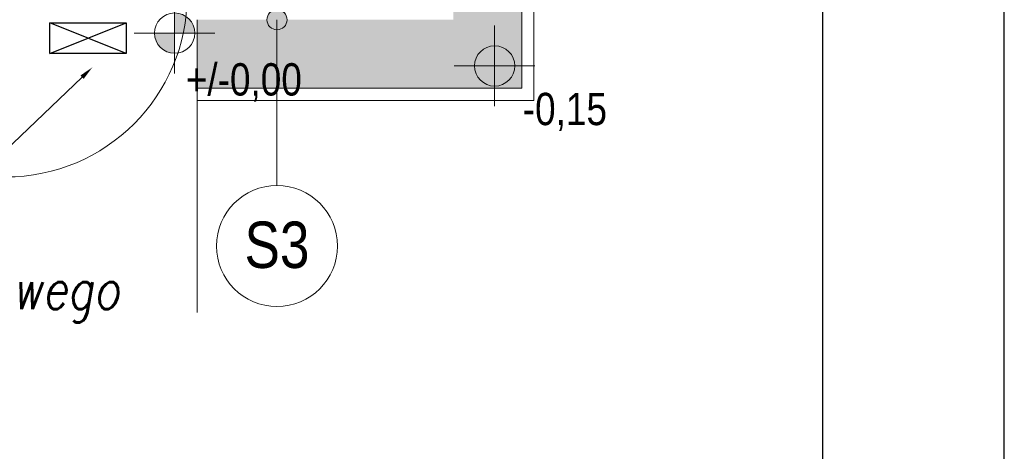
# Model space of a CAD drawing. Extents: x -543332 to -323966, y -9028 to 137422.
# Tile 23 of 250: x -474024 to -469141, y 30567 to 32708. Entities that reach past the tile are written whole.
import ezdxf
from ezdxf import colors
from ezdxf.entities.mleader import LeaderData, LeaderLine
from ezdxf.math import Vec2, Vec3

# ---------------------------------------------------------------- set-up
doc = ezdxf.new("R2010")
doc.units = 0
doc.header["$MEASUREMENT"] = 0
for name, color, linetype in [('!OSWIETLENIE-LL', 1, 'Continuous'), ('$ IE Tabela', 7, 'Continuous'), ('Arch opisy', 8, 'Continuous'), ('INWENT RZĘDNE', 8, 'Continuous')]:
    doc.layers.add(name, color=color, linetype=linetype)
for name, color, linetype, lineweight in [('$ IE_OPISY', 7, 'Continuous', 25), ('Arch drzwi_Nr_Pióra__10', 8, 'Continuous', 18), ('Arch okna_Nr_Pióra__82', 8, 'Continuous', 20), ('Arch opisy_Nr_Pióra__1', 8, 'Continuous', 25), ('Arch opisy_Nr_Pióra__21', 8, 'Continuous', 9), ('Arch stropy_Nr_Pióra__21', 8, 'Continuous', 9), ('Arch teren_Nr_Pióra__5', 8, 'Continuous', 13), ('INWENT RZĘDNE_Nr_Pióra__21', 8, 'Continuous', 9)]:
    doc.layers.add(name, color=color, linetype=linetype, lineweight=lineweight)
doc.styles.add('GENERATED_STYLE_3', font='ARIALN.TTF')
doc.styles.add('GENERATED_STYLE_7', font='ARIALN.TTF')
doc.styles.add('ROMANS', font='romans.shx', dxfattribs={"width": 0.85})

# ---------------------------------------------------------------- blocks, each defined once
blk = doc.blocks.new('Koty wysokościowe_6', base_point=(-473255.6, 32641))
at = {"layer": 'INWENT RZĘDNE_Nr_Pióra__21', "linetype": 'Continuous'}
for points in [[(-473255.6, 32641), (-473155.6, 32641), (-473163.2, 32679.3), (-473184.9, 32711.7), (-473217.3, 32733.4), (-473255.6, 32741)], [(-473255.6, 32641), (-473355.6, 32641), (-473348, 32602.7), (-473326.3, 32570.3), (-473293.9, 32548.6), (-473255.6, 32541)]]:
    blk.add_hatch(color=256, dxfattribs=at).paths.add_polyline_path(points, flags=0)
for p, q in [((-473255.6, 32441), (-473255.6, 32841)), ((-473455.6, 32641), (-473055.6, 32641))]:
    blk.add_line(p, q, dxfattribs=at)
blk.add_circle((-473255.6, 32641), 100, dxfattribs=at)
at = {"layer": 'INWENT RZĘDNE_Nr_Pióra__21', "insert": (-473200.3, 32301.8), "char_height": 160, "attachment_point": 7, "style": 'GENERATED_STYLE_3'}
blk.add_mtext('{+/-0,00}', dxfattribs=at)
blk = doc.blocks.new('Koty wysokościowe_8', base_point=(-471668.5, 32478.3))
at = {"layer": 'INWENT RZĘDNE_Nr_Pióra__21', "linetype": 'Continuous'}
for points in [[(-471668.5, 32478.3), (-471568.5, 32478.3), (-471576.1, 32516.6), (-471597.8, 32549.1), (-471630.2, 32570.7), (-471668.5, 32578.3)], [(-471668.5, 32478.3), (-471768.5, 32478.3), (-471760.9, 32440.1), (-471739.2, 32407.6), (-471706.7, 32386), (-471668.5, 32378.3)]]:
    blk.add_hatch(color=256, dxfattribs=at).paths.add_polyline_path(points, flags=0)
for p, q in [((-471668.5, 32278.3), (-471668.5, 32678.3)), ((-471868.5, 32478.3), (-471468.5, 32478.3))]:
    blk.add_line(p, q, dxfattribs=at)
blk.add_circle((-471668.5, 32478.3), 100, dxfattribs=at)
at = {"layer": 'INWENT RZĘDNE_Nr_Pióra__21', "insert": (-471528.9, 32155.1), "char_height": 160, "attachment_point": 7, "style": 'GENERATED_STYLE_3'}
blk.add_mtext('{-0,15}', dxfattribs=at)
blk = doc.blocks.new('Linia_41', base_point=(-472748, 33457.6))
at = {"layer": 'Arch opisy_Nr_Pióra__21', "linetype": 'Continuous'}
for points in [[(-472698, 33457.6), (-472701.8, 33476.8), (-472712.6, 33493), (-472728.9, 33503.8), (-472748, 33507.6), (-472767.1, 33503.8), (-472783.4, 33493), (-472794.2, 33476.8), (-472798, 33457.6), (-472794.2, 33438.5), (-472783.4, 33422.3), (-472767.1, 33411.4), (-472748, 33407.6), (-472728.9, 33411.4), (-472712.6, 33422.3), (-472701.8, 33438.5)], [(-472698, 32707.6), (-472701.8, 32726.8), (-472712.6, 32743), (-472728.9, 32753.8), (-472748, 32757.6), (-472767.1, 32753.8), (-472783.4, 32743), (-472794.2, 32726.8), (-472798, 32707.6), (-472794.2, 32688.5), (-472783.4, 32672.3), (-472767.1, 32661.4), (-472748, 32657.6), (-472728.9, 32661.4), (-472712.6, 32672.3), (-472701.8, 32688.5)]]:
    blk.add_hatch(color=256, dxfattribs=at).paths.add_polyline_path(points, flags=0)
blk.add_line((-472748, 33407.6), (-472748, 32757.6), dxfattribs=at)
for centre in [(-472748, 33457.6), (-472748, 32707.6)]:
    blk.add_circle(centre, 50, dxfattribs=at)
blk = doc.blocks.new('Linia_42', base_point=(-472748, 32707.6))
at = {"layer": 'Arch opisy_Nr_Pióra__21', "linetype": 'Continuous'}
blk.add_line((-472748, 32707.6), (-472748, 31885), dxfattribs=at)
blk.add_circle((-472748, 31585), 300, dxfattribs=at)
blk = doc.blocks.new('a3eee')
at = {"layer": '$ IE Tabela'}
for p, q in [((23930.76, 1206.8), (23930.76, 4176.8)), ((23840.76, 1286.8), (23840.76, 4096.8))]:
    blk.add_line(p, q, dxfattribs=at)

msp = doc.modelspace()

# ---------------------------------------------------------------- hatches: boundary and pattern name
at = {"layer": 'Arch okna_Nr_Pióra__82', "linetype": 'Continuous'}
h = msp.add_hatch(dxfattribs=at)
h.set_pattern_fill('Render', color=256, style=0, pattern_type=2)
h.set_pattern_definition([(45, (0, 350), (-111.36932, 111.36932), [0, -105, 0, -157.5]), (110, (350, 350), (148.00159, 53.86817), [0, -77, 0, -133])])
h.paths.add_polyline_path([(-473143.3, 32367.6), (-471533.3, 32367.6), (-471533.3, 44522.6), (-471873.3, 44522.6), (-471873.3, 32707.6), (-473143.3, 32707.6)], flags=0)

# ---------------------------------------------------------------- linework, layer by layer
at = {"layer": '!OSWIETLENIE-LL'}
msp.add_lwpolyline([(-473873.8, 32691.8), (-473496.7, 32691.8), (-473496.7, 32540.7), (-473873.8, 32540.7)], close=True, dxfattribs=at)
for points in [[(-473496.7, 32540.7), (-473873.8, 32691.8)], [(-473873.8, 32540.7), (-473496.7, 32691.8)]]:
    msp.add_lwpolyline(points, dxfattribs=at)
at = {"layer": 'Arch drzwi_Nr_Pióra__10', "linetype": 'Continuous'}
msp.add_arc((-474093.3, 32827.6), 900, 270, 0, dxfattribs=at)
at = {"layer": 'Arch stropy_Nr_Pióra__21', "linetype": 'Continuous'}
msp.add_line((-473143.3, 32707.6), (-473143.3, 31255.1), dxfattribs=at)
at = {"layer": 'Arch teren_Nr_Pióra__5', "linetype": 'Continuous'}
for p, q in [((-471533.3, 32367.6), (-471533.3, 44522.6)), ((-471473.3, 32307.6), (-471473.3, 44522.6)), ((-473143.3, 32367.6), (-471533.3, 32367.6)), ((-473143.3, 32307.6), (-471473.3, 32307.6))]:
    msp.add_line(p, q, dxfattribs=at)

# ---------------------------------------------------------------- block references
at = {"layer": '$ IE Tabela', "transparency": 33554687, "xscale": 10, "yscale": 10, "zscale": 10}
msp.add_blockref('a3eee', (-708448.2, 6893), dxfattribs=at)
at = {"layer": 'Arch opisy', "linetype": 'Continuous'}
for name, p in [('Linia_41', (-472748, 33457.6)), ('Linia_42', (-472748, 32707.6))]:
    msp.add_blockref(name, p, dxfattribs=at)
at = {"layer": 'INWENT RZĘDNE'}
for name, p in [('Koty wysokościowe_6', (-473255.6, 32641)), ('Koty wysokościowe_8', (-471668.5, 32478.3))]:
    msp.add_blockref(name, p, dxfattribs=at)

# ---------------------------------------------------------------- texts
at = {"layer": 'Arch opisy_Nr_Pióra__1', "linetype": 'Continuous', "insert": (-472748, 31706.4), "char_height": 230, "attachment_point": 2, "style": 'GENERATED_STYLE_7'}
msp.add_mtext('{S3}', dxfattribs=at)

# ---------------------------------------------------------------- leaders
at = {"layer": '$ IE_OPISY', "color": 7, "lineweight": 30}
ml = msp.add_multileader_mtext('Standard', dxfattribs=at)
ml.set_content('\\Q10;\\W0.8;zasilić z istn obwodu oświetleniowego', color=7, style='ROMANS')
ml.set_leader_properties()
ml.build(insert=Vec2(0, 0))
ml.multileader.update_dxf_attribs({"text_left_attachment_type": 6, "text_right_attachment_type": 6, "dogleg_length": 0.36, "arrow_head_size": 70})
ctx = ml.context
ctx.base_point, ctx.char_height, ctx.arrow_head_size, ctx.landing_gap_size, ctx.plane_origin = Vec3(-477609.2, 31206.2), 200, 70, 0.9, Vec3(-500446.9, 34291.9)
ctx.left_attachment, ctx.right_attachment = 6, 6
notes = []
notes.append((ctx, [(0, (1, 1, 0), (-474985.4, 31206.2), (-1, 0), 0.36, [(0, [(-473664.1, 32471.1)], 0, [])])]))
ctx.mtext.insert, ctx.mtext.rotation, ctx.mtext.width, ctx.mtext.defined_height, ctx.mtext.flow_direction = Vec3(-477608.3, 31472.8), 6.283185, 4429.801, 382.9, 5
for ctx, leaders in notes:
    for number, flags, end, landing, length, lines in leaders:
        leader = LeaderData()
        leader.index, (leader.has_last_leader_line, leader.has_dogleg_vector, leader.attachment_direction) = number, flags
        leader.last_leader_point, leader.dogleg_vector, leader.dogleg_length = Vec3(end), Vec3(landing), length
        for number, points, colour, breaks in lines:
            line = LeaderLine()
            line.index, line.vertices, line.color, line.breaks = number, Vec3.list(points), colors.encode_raw_color(colour), breaks
            leader.lines.append(line)
        ctx.leaders.append(leader)

doc.saveas('drawing.dxf')
